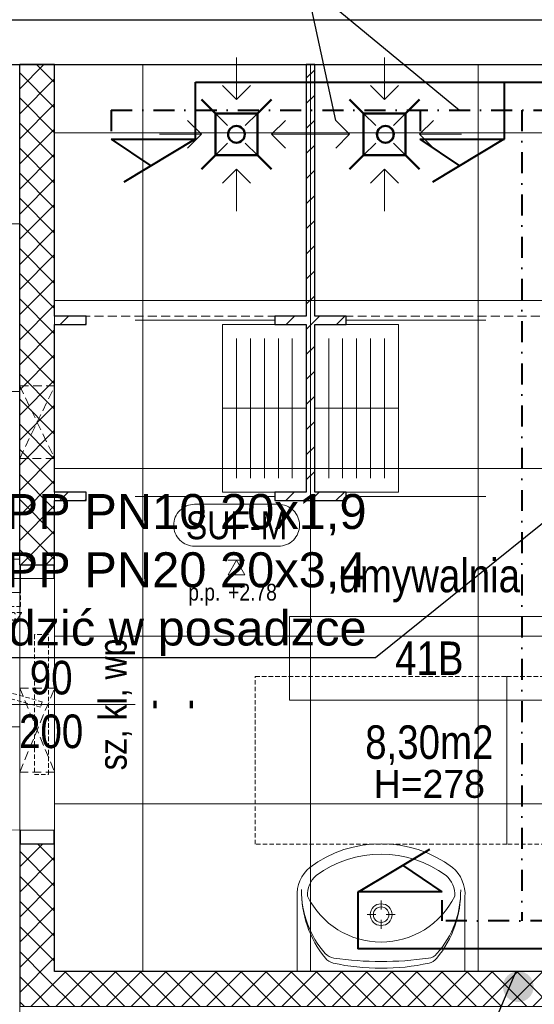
# Model space of a CAD drawing. Header units: millimetres. Extents: x -291747 to 77132, y 46721 to 203932.
# Tile 70 of 110: x 70717 to 70901, y 90918 to 91270. Entities that reach past the tile are written whole.
import ezdxf
from ezdxf.enums import TextEntityAlignment as Align
from ezdxf.lldxf.tags import DXFTag

# ---------------------------------------------------------------- set-up
doc = ezdxf.new("R2010")
doc.units = ezdxf.units.MM
doc.header["$MEASUREMENT"] = 0
doc.linetypes.add('DASHDOT', pattern=[1, 0.5, -0.25, 0, -0.25])
doc.linetypes.add('xreff_LSN_szatnie_PW_rzuty_14$0$HIDDEN2', pattern=[4.7625, 3.175, -1.5875])
doc.layers.get('0').update_dxf_attribs({"lineweight": 9})
doc.layers.get('Defpoints').update_dxf_attribs({"lineweight": 9})
for name, color, linetype, lineweight in [('FL-xref', 250, 'Continuous', 9), ('FL_Ciepła_woda-do odbiorników', 1, 'DASHDOT', 40), ('FL_ks_nad posadzka', 12, 'Continuous', 50), ('FL_ks_pod stropem', 190, 'Continuous', 50), ('FL_opisy_woda', 7, 'Continuous', 25), ('FL_Zimna_woda-do odbiorników', 5, 'SOLID', 40), ('xreff_LSN_szatnie_PW_rzuty_14$0$A drzwi płytowe', 252, 'Continuous', 9), ('xreff_LSN_szatnie_PW_rzuty_14$0$A drzwi samozamykacze', 252, 'Continuous', 9), ('xreff_LSN_szatnie_PW_rzuty_14$0$A hatch', 8, 'Continuous', 5), ('xreff_LSN_szatnie_PW_rzuty_14$0$A hatch ściany', 252, 'Continuous', 9), ('xreff_LSN_szatnie_PW_rzuty_14$0$A opis', 252, 'Continuous', 9), ('xreff_LSN_szatnie_PW_rzuty_14$0$A opis pom', 252, 'Continuous', 9), ('xreff_LSN_szatnie_PW_rzuty_14$0$A opis pom pow', 252, 'Continuous', 9), ('xreff_LSN_szatnie_PW_rzuty_14$0$A opis stolarka', 252, 'Continuous', 9), ('xreff_LSN_szatnie_PW_rzuty_14$0$A opis stolarka NWD typ', 252, 'Continuous', 9), ('xreff_LSN_szatnie_PW_rzuty_14$0$A opis stolarka NWD wyposażenie', 252, 'Continuous', 9), ('xreff_LSN_szatnie_PW_rzuty_14$0$A opis technologia', 8, 'Continuous', 13), ('xreff_LSN_szatnie_PW_rzuty_14$0$A otwory sciany dzialowe', 8, 'xreff_LSN_szatnie_PW_rzuty_14$0$HIDDEN2', 13), ('xreff_LSN_szatnie_PW_rzuty_14$0$A sufit', 252, 'Continuous', 9), ('xreff_LSN_szatnie_PW_rzuty_14$0$A sufit obrys', 252, 'Continuous', 9), ('xreff_LSN_szatnie_PW_rzuty_14$0$A sufit podwieszany opis', 8, 'Continuous', 13), ('xreff_LSN_szatnie_PW_rzuty_14$0$A wyposazenie meblowe', 8, 'Continuous', 9), ('xreff_LSN_szatnie_PW_rzuty_14$0$A wyposazenie sanitarne', 8, 'Continuous', 9), ('xreff_LSN_szatnie_PW_rzuty_14$0$A-Wall', 252, 'Continuous', 9)]:
    doc.layers.add(name, color=color, linetype=linetype, lineweight=lineweight)
doc.layers.add('xreff_LSN_szatnie_PW_rzuty_14$0$A opis ppoż drzwi', color=252, linetype='Continuous', lineweight=9, transparency=0.25)
doc.styles.get("Standard").update_dxf_attribs({"font": 'arial.ttf'})
doc.styles.add('xreff_LSN_szatnie_PW_rzuty_14$0$Standard', font='txt')
doc.styles.add('xreff_LSN_szatnie_PW_rzuty_14$0$STYL ASA', font='ARIALN.TTF')
tags = doc.linetypes.add('SOLID', pattern=[10, 10, 0]).pattern_tags.tags
tags[6:7] = [DXFTag(74, 4), DXFTag(75, 0), DXFTag(340, '0'), DXFTag(46, 0.0), DXFTag(50, 0.0), DXFTag(44, 0.0), DXFTag(45, 0.0)]
tags[4:5] = [DXFTag(74, 4), DXFTag(75, 0), DXFTag(340, '0'), DXFTag(46, 0.0), DXFTag(50, 0.0), DXFTag(44, 0.0), DXFTag(45, 0.0)]
doc.linetypes.add('xreff_LSN_szatnie_PW_rzuty_14$0$ZIGZAG', pattern='A,0.00254,-5.08,[131,ltypeshp.shx,S=5.08,R=0,X=-5.08,Y=0],-10.16,[131,ltypeshp.shx,S=5.08,R=180,X=5.08,Y=0],-5.08', length=20.32254)
doc.dimstyles.get("Standard").update_dxf_attribs({"dimtxt": 0.18, "dimasz": 0.18, "dimexe": 0.18, "dimexo": 0.0625, "dimgap": 0.09, "dimtad": 0, "dimtih": 1, "dimtoh": 1, "dimdec": 4, "dimzin": 0, "dimdsep": 46, "dimtxsty": 'Standard', "dimcen": 0.09, "dimadec": 0, "dimazin": 0, "dimtfac": 1, "dimtdec": 4, "dimtofl": 0, "dimtmove": 0, "dimatfit": 3, "dimfxl": 1, "dimtolj": 1, "dimtzin": 0, "dimarcsym": 0})
pattern_1 = [(45, (0, 0), (-4.49012806, 4.49012806), [])]

# ---------------------------------------------------------------- blocks, each defined once
blk = doc.blocks.new('xreff_LSN_szatnie_PW_rzuty_14$0$umywalka 60x45')
at = {"color": 0, "lineweight": -2, "ltscale": 0.15}
for p, q in [((-30, 0), (30, 0)), ((-30, 0), (-30, -26.7)), ((9.45, 0), (-9.45, 0)), ((30, 0), (30, -26.7)), ((-0.01, -15.32), (-0.01, -18.52)), ((-1.86, -20.37), (-5.07, -20.37)), ((5.04, -20.37), (1.84, -20.37)), ((-0.01, -22.22), (-0.01, -25.42))]:
    blk.add_line(p, q, dxfattribs=at)
at = {"ltscale": 0.15}
blk.add_lwpolyline([(-26.31, -26.95, 0.236063), (-23.21, -34.38, 0.329715), (23.21, -34.38, 0.236063), (26.31, -26.95, 0.623035)], format="xyb", close=True, dxfattribs=at)
blk.add_lwpolyline([(-30, -26.7, 0.239105), (-25.52, -37.28, 0.331406), (25.52, -37.28, 0.239105), (30, -26.7)], format="xyb", dxfattribs=at)
at = {"color": 0, "lineweight": -2, "ltscale": 0.15}
for radius in [3.89, 2.78]:
    blk.add_circle((-0.01, -20.37), radius, dxfattribs=at)
for centre, radius, start, end in [((-16.04, -7.93), 5, 102.694, 140.6648), ((-0.64, -76.32), 75.1, 89.4897, 102.694), ((0.57, -76.32), 75.1, 77.2285, 90.4328), ((16.06, -7.95), 5, 39.2578, 77.2285), ((9.28, -28.68), 37.74, 140.6648, 180.9072), ((5.44, -28.88), 33.9, 138.5245, 180.6767), ((-16.21, -9.73), 5, 97.8304, 138.5245), ((0.57, -131.79), 128.2, 90.245, 97.8304), ((-0.72, -131.79), 128.2, 82.0921, 89.6775), ((16.23, -9.76), 5, 41.398, 82.0921), ((-9.28, -28.67), 37.74, 359.0153, 39.2578), ((-5.45, -28.87), 33.9, 359.2458, 41.398)]:
    blk.add_arc(centre, radius, start, end, dxfattribs=at)
at = {"layer": 'Defpoints', "linetype": 'xreff_LSN_szatnie_PW_rzuty_14$0$HIDDEN2', "ltscale": 0.5}
blk.add_lwpolyline([(-45, -45.56), (45, -45.56), (45, -105.56), (-45, -105.56)], close=True, dxfattribs=at)
blk = doc.blocks.new('xreff_LSN_szatnie_PW_rzuty_14$0$kratka podlogowa')
at = {"linetype": 'ByBlock'}
for points in [[(0, 27.5), (0, 12.5)], [(-5, 17.5), (0, 12.5), (5, 17.5)], [(-7.5, 7.5), (-3.18, 3.18)], [(3.18, 3.18), (7.5, 7.5)], [(-17.5, 5), (-12.5, 0), (-17.5, -5)], [(17.5, 5), (12.5, 0), (17.5, -5)], [(-27.5, 0), (-12.5, 0)], [(-7.5, -7.5), (-3.18, -3.18)], [(3.18, -3.18), (7.5, -7.5)], [(27.5, 0), (12.5, 0)], [(-5, -17.5), (0, -12.5), (5, -17.5)], [(0, -27.5), (0, -12.5)]]:
    blk.add_lwpolyline(points, dxfattribs=at)
blk.add_lwpolyline([(-7.5, -7.5), (-7.5, 7.5), (7.5, 7.5), (7.5, -7.5)], close=True, dxfattribs=at)
blk.add_circle((0, 0), 3, dxfattribs=at)
blk = doc.blocks.new('xreff_LSN_szatnie_PW_rzuty_14$0$samozamykacz')
at = {"linetype": 'xreff_LSN_szatnie_PW_rzuty_14$0$HIDDEN2', "ltscale": 0.5}
for points in [[(10, -5), (60, -5), (60, 0), (10, 0)], [(25.86, -31.09), (34.04, -2.23), (35.96, -2.77), (27.78, -31.64)], [(0, -40), (0, -10), (-5, -10), (-5, -40)], [(-2.3, -24.02), (27.08, -30.11), (26.67, -32.07), (-2.7, -25.98)]]:
    blk.add_lwpolyline(points, close=True, dxfattribs=at)
at = {"insert": (1, -25), "char_height": 4, "attachment_point": 2, "rotation": 90, "style": 'xreff_LSN_szatnie_PW_rzuty_14$0$STYL ASA'}
blk.add_mtext_dynamic_manual_height_columns('\\pxqc;samozamykacz', width=75.7344, gutter_width=1, heights=[0], dxfattribs=at)
blk = doc.blocks.new('xreff_LSN_szatnie_PW_rzuty_14$0$lawka2')
blk.add_lwpolyline([(-30, 0), (30, 0), (30, 30), (-30, 30)], close=True)
at = {"lineweight": 9}
for points in [[(-25, 25), (25, 25)], [(-25, 20), (25, 20)], [(-25, 15), (25, 15)], [(-25, 10), (25, 10)], [(-25, 5), (25, 5)]]:
    blk.add_lwpolyline(points, dxfattribs=at)
at = {"layer": 'Defpoints'}
for points in [[(-30, 30), (0, 30), (0, 0), (-30, 0)], [(0, 30), (30, 30), (30, 0), (0, 0)]]:
    blk.add_lwpolyline(points, close=True, dxfattribs=at)
blk = doc.blocks.new('xreff_LSN_szatnie_PW_rzuty_14$0$środek')
blk.add_line((0, 0), (0, -10))
blk = doc.blocks.new('xreff_LSN_szatnie_PW_rzuty_14$0$ddtag_LEFT')
at = {"transparency": 33554687}
blk.add_lwpolyline([(-30, 0), (30, 0)], dxfattribs=at)
at = {"layer": 'xreff_LSN_szatnie_PW_rzuty_14$0$A opis stolarka NWD typ', "transparency": 33554687}
blk.add_lwpolyline([(-75, -15, -1), (-75, 15), (-45, 15, -1), (-45, -15)], format="xyb", close=True, dxfattribs=at)
at = {"ltscale": 0.1, "transparency": 33554687, "style": 'xreff_LSN_szatnie_PW_rzuty_14$0$STYL ASA'}
blk.add_attdef('DOORS:AKUSTYKA', text='', height=10, rotation=90, dxfattribs=at).set_placement((49, 0), align=Align.MIDDLE_CENTER)
blk.add_attdef('DOORS:SZEROKOŚĆ', text='', height=12, dxfattribs=at).set_placement((0, 0, 0), align=Align.BOTTOM_CENTER)
blk.add_attdef('DOORS:WYSOKOŚĆ', text='', height=12, dxfattribs=at).set_placement((0, -3.6, 0), align=Align.TOP_CENTER)
at = {"layer": 'xreff_LSN_szatnie_PW_rzuty_14$0$A opis ppoż drzwi', "ltscale": 0.1, "transparency": 33554687, "style": 'xreff_LSN_szatnie_PW_rzuty_14$0$STYL ASA'}
blk.add_attdef('DOORS:PPOŻ', text='', height=10, rotation=90, dxfattribs=at).set_placement((36, 0), align=Align.MIDDLE_CENTER)
at = {"layer": 'xreff_LSN_szatnie_PW_rzuty_14$0$A opis stolarka NWD typ', "ltscale": 0.1, "transparency": 33554687, "style": 'xreff_LSN_szatnie_PW_rzuty_14$0$STYL ASA'}
blk.add_attdef('DOORS:TYP', text='', height=12, dxfattribs=at).set_placement((-60, -2.4, 0), align=Align.BOTTOM_CENTER)
blk.add_attdef('DOORS:PODTYP', text='', height=12, dxfattribs=at).set_placement((-60, -1.2, 0), align=Align.TOP_CENTER)
at = {"layer": 'xreff_LSN_szatnie_PW_rzuty_14$0$A opis stolarka NWD wyposażenie', "ltscale": 0.1, "transparency": 33554687, "style": 'xreff_LSN_szatnie_PW_rzuty_14$0$STYL ASA'}
blk.add_attdef('DOORS:WYPOSAŻENIE', text='', height=10, rotation=90, dxfattribs=at).set_placement((22, 0), align=Align.MIDDLE_CENTER)
blk = doc.blocks.new('xreff_LSN_szatnie_PW_rzuty_14$0$tag wn')
blk.add_lwpolyline([(-25, -7.5), (25, -7.5), (25, 7.5), (-25, 7.5)], close=True)
at = {"style": 'xreff_LSN_szatnie_PW_rzuty_14$0$STYL ASA'}
blk.add_attdef('ROOM:NO', text='', height=6, dxfattribs=at).set_placement((0, 0), align=Align.MIDDLE_CENTER)
at = {"layer": 'xreff_LSN_szatnie_PW_rzuty_14$0$A opis pom pow', "style": 'xreff_LSN_szatnie_PW_rzuty_14$0$STYL ASA'}
blk.add_attdef('ROOM:AREA', text='', height=6, dxfattribs=at).set_placement((0, -15), align=Align.MIDDLE_CENTER)
blk = doc.blocks.new('xreff_LSN_szatnie_PW_rzuty_14$0$metka')
blk.add_lwpolyline([(-15, -7.5), (15, -7.5, 0.414214), (22.5, 0), (22.5, 0, 0.414214), (15, 7.5), (-15, 7.5, 0.414214), (-22.5, 0), (-22.5, 0, 0.414214)], format="xyb", close=True)
at = {"style": 'xreff_LSN_szatnie_PW_rzuty_14$0$STYL ASA'}
blk.add_attdef('DETAIL:NO', text='', height=10, dxfattribs=at).set_placement((0, 0), align=Align.MIDDLE_CENTER)
blk = doc.blocks.new('xreff_LSN_szatnie_PW_rzuty_14$0$Anno_Elevation_Label_8')
at = {"color": 0, "linetype": 'ByBlock'}
blk.add_line((-0.05, 0), (0.05, 0), dxfattribs=at)
blk.add_lwpolyline([(0, 0), (-0.05, -0.0866), (0.05, -0.0866)], close=True, dxfattribs=at)
at = {"color": 0, "linetype": 'ByBlock', "style": 'xreff_LSN_szatnie_PW_rzuty_14$0$STYL ASA'}
blk.add_attdef('PREFIX', text='', height=0.1, dxfattribs=at).set_placement((-0.0971, -0.2406), align=Align.RIGHT)
for tag, p in [('ELEVATION', (-0.05, -0.2406)), ('SUFFIX', (-0.05, -0.3811))]:
    blk.add_attdef(tag, p, '', height=0.1, dxfattribs=at)
blk = doc.blocks.new('xreff_LSN_szatnie_PW_rzuty_14')
at = {"layer": 'xreff_LSN_szatnie_PW_rzuty_14$0$A hatch', "linetype": 'Continuous', "lineweight": 5}
h = blk.add_hatch(dxfattribs=at)
h.set_pattern_fill('ANSI31', color=256, scale=2, angle=-360, style=0)
h.set_pattern_definition([(45, (0, 0), (-4.49012806, 4.49012806), [])])
h.paths.add_polyline_path([(70819.18, 91164.22), (70820.68, 91162.72), (70822.18, 91164.22), (70822.18, 91254.22), (70819.18, 91254.22)], flags=0)
h.paths.add_polyline_path([(70822.18, 91161.22), (70820.68, 91162.72), (70819.18, 91161.22), (70819.18, 91101.22), (70821.18, 91100.47), (70822.18, 91101.22)], flags=0)
h = blk.add_hatch(dxfattribs=at)
h.set_pattern_fill('ANSI31', color=256, scale=2, style=0)
h.set_pattern_definition(pattern_1)
h.paths.add_polyline_path([(70740.43, 91161.22), (70740.43, 91164.22), (70729.18, 91164.22), (70725.27, 91162.22), (70729.18, 91161.22)], flags=0)
h = blk.add_hatch(dxfattribs=at)
h.set_pattern_fill('ANSI31', color=256, scale=2, style=0)
h.set_pattern_definition(pattern_1)
h.paths.add_polyline_path([(70819.18, 91161.22), (70820.68, 91162.72), (70819.18, 91164.22), (70807.93, 91164.22), (70807.93, 91161.22)], flags=0)
h = blk.add_hatch(dxfattribs=at)
h.set_pattern_fill('ANSI31', color=256, scale=2, style=0)
h.set_pattern_definition(pattern_1)
h.paths.add_polyline_path([(70833.43, 91161.22), (70833.43, 91164.22), (70822.18, 91164.22), (70820.68, 91162.72), (70822.18, 91161.22)], flags=0)
h = blk.add_hatch(dxfattribs=at)
h.set_pattern_fill('ANSI31', color=256, scale=2, style=0)
h.set_pattern_definition(pattern_1)
h.paths.add_polyline_path([(70740.43, 91098.22), (70740.43, 91101.22), (70729.18, 91101.22), (70725.27, 91099.22), (70729.18, 91098.22)], flags=0)
h = blk.add_hatch(dxfattribs=at)
h.set_pattern_fill('ANSI31', color=256, scale=2, style=0)
h.set_pattern_definition(pattern_1)
h.paths.add_polyline_path([(70822.18, 91098.22), (70821.18, 91100.47), (70819.18, 91101.22), (70807.93, 91101.22), (70807.93, 91098.22)], flags=0)
h = blk.add_hatch(dxfattribs=at)
h.set_pattern_fill('ANSI31', color=256, scale=2, style=0)
h.set_pattern_definition(pattern_1)
h.paths.add_polyline_path([(70833.43, 91098.22), (70833.43, 91101.22), (70822.18, 91101.22), (70821.18, 91100.47), (70822.18, 91098.22)], flags=0)
at = {"layer": 'xreff_LSN_szatnie_PW_rzuty_14$0$A hatch ściany', "linetype": 'Continuous', "lineweight": 9}
h = blk.add_hatch(dxfattribs=at)
h.set_pattern_fill('ANSI37', color=256, scale=2, angle=-360, style=0)
h.set_pattern_definition([(45, (0, 0), (-4.49012806, 4.49012806), []), (135, (0, 0), (-4.49012806, -4.49012806), [])])
h.paths.add_polyline_path([(70729.18, 91098.22), (70725.27, 91099.22), (70716.68, 91098.22), (70716.68, 91075.28), (70729.18, 91075.28)], flags=0)
h.paths.add_polyline_path([(70729.18, 90975.28), (70716.68, 90975.28), (70716.68, 90917.22), (70729.18, 90929.72)], flags=0)
h.paths.add_polyline_path([(70716.68, 91161.22), (70725.27, 91162.22), (70729.18, 91164.22), (70729.18, 91254.22), (70716.68, 91254.22)], flags=0)
h.paths.add_polyline_path([(70729.18, 91161.22), (70725.27, 91162.22), (70716.68, 91161.22), (70716.68, 91098.22), (70725.27, 91099.22), (70729.18, 91101.22)], flags=0)
h = blk.add_hatch(dxfattribs=at)
h.set_pattern_fill('ANSI37', color=256, scale=2, style=0)
h.set_pattern_definition([(45, (0, 0), (-4.49012806, 4.49012806), []), (135, (0, 0), (-4.49012806, -4.49012806), [])])
h.paths.add_polyline_path([(70729.18, 90929.72), (70716.68, 90917.22), (71052.68, 90917.22), (71052.68, 90929.72)], flags=0)
at = {"layer": 'xreff_LSN_szatnie_PW_rzuty_14$0$A drzwi płytowe', "linetype": 'xreff_LSN_szatnie_PW_rzuty_14$0$ZIGZAG', "ltscale": 0.15, "transparency": 33554687}
for points in [[(70807.93, 91162.72), (70757.93, 91162.72)], [(70833.43, 91162.72), (70883.43, 91162.72)], [(70807.93, 91099.72), (70757.93, 91099.72)], [(70833.43, 91099.72), (70883.43, 91099.72)]]:
    blk.add_lwpolyline(points, dxfattribs=at)
at = {"layer": 'xreff_LSN_szatnie_PW_rzuty_14$0$A drzwi płytowe', "linetype": 'Continuous', "lineweight": 9, "ltscale": 0.2}
for points in [[(70728.93, 91070.28), (70728.93, 91075.28), (70716.93, 91075.28), (70716.93, 91070.28)], [(70728.93, 90980.28), (70728.93, 90975.28), (70716.93, 90975.28), (70716.93, 90980.28)]]:
    blk.add_lwpolyline(points, close=True, dxfattribs=at)
at = {"layer": 'xreff_LSN_szatnie_PW_rzuty_14$0$A drzwi płytowe', "linetype": 'Continuous', "lineweight": 9}
blk.add_lwpolyline([(70716.93, 91070.28), (70716.93, 91065.28), (70626.93, 91065.28), (70626.93, 91070.28)], close=True, dxfattribs=at)
at = {"layer": 'xreff_LSN_szatnie_PW_rzuty_14$0$A drzwi płytowe', "linetype": 'Continuous', "lineweight": 9, "ltscale": 0.2, "extrusion": (0, 0, -1)}
blk.add_arc((-70716.93, 91070.28), 90, 270, 0, dxfattribs=at)
at = {"layer": 'xreff_LSN_szatnie_PW_rzuty_14$0$A otwory sciany dzialowe'}
for points in [[(70716.68, 91139.2), (70729.18, 91139.2), (70729.18, 91113.2), (70716.68, 91113.2)], [(70716.68, 91031.12), (70729.18, 91031.12), (70729.18, 91001.12), (70716.68, 91001.12)]]:
    blk.add_lwpolyline(points, close=True, dxfattribs=at)
for points in [[(70716.68, 91113.2), (70729.18, 91139.2)], [(70716.68, 91139.2), (70729.18, 91113.2)], [(70716.68, 91001.12), (70729.18, 91031.12)], [(70716.68, 91031.12), (70729.18, 91001.12)]]:
    blk.add_lwpolyline(points, dxfattribs=at)
at = {"layer": 'xreff_LSN_szatnie_PW_rzuty_14$0$A sufit', "linetype": 'Continuous', "lineweight": 9}
for p, q in [((70716.68, 90717.22), (70716.68, 91254.22)), ((70760.68, 90929.72), (70760.68, 91254.22)), ((70820.68, 90929.72), (70820.68, 91254.22)), ((70880.68, 90929.72), (70880.68, 91254.22)), ((70729.18, 91229.72), (70912.18, 91229.72)), ((70476.68, 91197.22), (70716.68, 91197.22)), ((70729.18, 91169.72), (70912.18, 91169.72)), ((70476.68, 91137.22), (70716.68, 91137.22)), ((70729.18, 91109.72), (70912.18, 91109.72)), ((70476.68, 91077.22), (70716.68, 91077.22)), ((70729.18, 91049.72), (71052.68, 91049.72)), ((70476.68, 91017.22), (70716.68, 91017.22)), ((70729.18, 90989.72), (71052.68, 90989.72)), ((70729.18, 90929.72), (71052.68, 90929.72))]:
    blk.add_line(p, q, dxfattribs=at)
at = {"layer": 'xreff_LSN_szatnie_PW_rzuty_14$0$A sufit obrys'}
for points in [[(70716.68, 90917.22), (70716.68, 91226.22), (70716.68, 91254.22), (70524.68, 91254.22), (70524.68, 91226.22), (70476.68, 91226.22), (70476.68, 90717.22), (71052.68, 90717.22), (71052.68, 90917.22)], [(71052.68, 91098.22), (70912.18, 91098.22), (70912.18, 91254.22), (70729.18, 91254.22), (70729.18, 90929.72), (71052.68, 90929.72)]]:
    blk.add_lwpolyline(points, close=True, dxfattribs=at)
at = {"layer": 'xreff_LSN_szatnie_PW_rzuty_14$0$A wyposazenie sanitarne', "linetype": 'xreff_LSN_szatnie_PW_rzuty_14$0$HIDDEN2'}
for points in [[(70819.18, 91254.22), (70729.18, 91254.22), (70729.18, 91164.22), (70819.18, 91164.22)], [(70822.18, 91254.22), (70912.18, 91254.22), (70912.18, 91164.22), (70822.18, 91164.22)]]:
    blk.add_lwpolyline(points, close=True, dxfattribs=at)
at = {"layer": 'xreff_LSN_szatnie_PW_rzuty_14$0$A-Wall', "linetype": 'Continuous', "lineweight": 25}
for p, q in [((70702.68, 91270.22), (71184.68, 91270.22)), ((70702.68, 91254.22), (70716.68, 91254.22)), ((70716.68, 91254.22), (70729.18, 91254.22)), ((70729.18, 91254.22), (70716.68, 91254.22)), ((70716.68, 91075.28), (70716.68, 91254.22)), ((70729.18, 91254.22), (70819.18, 91254.22)), ((70729.18, 91164.22), (70729.18, 91254.22)), ((70819.18, 91254.22), (70822.18, 91254.22)), ((70822.18, 91254.22), (70819.18, 91254.22)), ((70819.18, 91254.22), (70819.18, 91164.22)), ((70822.18, 91254.22), (70912.18, 91254.22)), ((70822.18, 91164.22), (70822.18, 91254.22)), ((70740.43, 91164.22), (70729.18, 91164.22)), ((70740.43, 91161.22), (70740.43, 91164.22)), ((70819.18, 91164.22), (70807.93, 91164.22)), ((70807.93, 91164.22), (70807.93, 91161.22)), ((70833.43, 91164.22), (70822.18, 91164.22)), ((70833.43, 91161.22), (70833.43, 91164.22)), ((70729.18, 91101.22), (70729.18, 91161.22)), ((70729.18, 91161.22), (70740.43, 91161.22)), ((70807.93, 91161.22), (70819.18, 91161.22)), ((70819.18, 91161.22), (70819.18, 91101.22)), ((70822.18, 91101.22), (70822.18, 91161.22)), ((70822.18, 91161.22), (70833.43, 91161.22)), ((70740.43, 91101.22), (70729.18, 91101.22)), ((70740.43, 91098.22), (70740.43, 91101.22)), ((70819.18, 91101.22), (70807.93, 91101.22)), ((70807.93, 91101.22), (70807.93, 91098.22)), ((70833.43, 91101.22), (70822.18, 91101.22)), ((70833.43, 91098.22), (70833.43, 91101.22)), ((70729.18, 91075.28), (70729.18, 91098.22)), ((70729.18, 91098.22), (70740.43, 91098.22)), ((70807.93, 91098.22), (70822.18, 91098.22)), ((70822.18, 91098.22), (70833.43, 91098.22)), ((70716.68, 91075.28), (70729.18, 91075.28)), ((70729.18, 90975.28), (70716.68, 90975.28)), ((70716.68, 90975.28), (70716.68, 90917.22)), ((70729.18, 90929.72), (70729.18, 90975.28)), ((71052.68, 90929.72), (70729.18, 90929.72))]:
    blk.add_line(p, q, dxfattribs=at)
at = {"layer": 'xreff_LSN_szatnie_PW_rzuty_14$0$A drzwi płytowe', "linetype": 'Continuous', "lineweight": 9, "ltscale": 0.2, "extrusion": (0, 0, -1), "zscale": -1, "rotation": 270}
blk.add_blockref('xreff_LSN_szatnie_PW_rzuty_14$0$środek', (-70722.93, 91025.28), dxfattribs=at)
at = {"layer": 'xreff_LSN_szatnie_PW_rzuty_14$0$A drzwi samozamykacze', "rotation": 270}
blk.add_blockref('xreff_LSN_szatnie_PW_rzuty_14$0$samozamykacz', (70726.93, 91060.28), dxfattribs=at)
at = {"layer": 'xreff_LSN_szatnie_PW_rzuty_14$0$A opis pom', "linetype": 'Continuous', "lineweight": 9, "xscale": 2, "yscale": 2, "zscale": 2}
blk.add_blockref('xreff_LSN_szatnie_PW_rzuty_14$0$tag wn', (70863.17, 91041.8), dxfattribs=at).add_auto_attribs({'ROOM:NO': '41B', 'ROOM:AREA': '8,30m2'})
at = {"layer": 'xreff_LSN_szatnie_PW_rzuty_14$0$A opis stolarka', "linetype": 'Continuous', "lineweight": 9}
ref = blk.add_blockref('xreff_LSN_szatnie_PW_rzuty_14$0$ddtag_LEFT', (70727.93, 91025.28), dxfattribs=at)
ref.add_attrib('DOORS:WYPOSAŻENIE', 'sz, kl, wp', dxfattribs={"layer": 'xreff_LSN_szatnie_PW_rzuty_14$0$A opis stolarka NWD wyposażenie', "ltscale": 0.1, "height": 10, "rotation": 90, "style": 'xreff_LSN_szatnie_PW_rzuty_14$0$STYL ASA'}).set_placement((70749.93, 91025.28), align=Align.MIDDLE_CENTER)
ref.add_attrib('DOORS:TYP', 'Dwp-90', dxfattribs={"layer": 'xreff_LSN_szatnie_PW_rzuty_14$0$A opis stolarka NWD typ', "ltscale": 0.1, "height": 12, "style": 'xreff_LSN_szatnie_PW_rzuty_14$0$STYL ASA'}).set_placement((70667.93, 91022.88, 0), align=Align.BOTTOM_CENTER)
ref.add_attrib('DOORS:PODTYP', '200B', dxfattribs={"layer": 'xreff_LSN_szatnie_PW_rzuty_14$0$A opis stolarka NWD typ', "ltscale": 0.1, "height": 12, "style": 'xreff_LSN_szatnie_PW_rzuty_14$0$STYL ASA'}).set_placement((70667.93, 91024.08, 0), align=Align.TOP_CENTER)
ref.add_attrib('DOORS:SZEROKOŚĆ', '90', dxfattribs={"layer": '0', "ltscale": 0.1, "height": 12, "style": 'xreff_LSN_szatnie_PW_rzuty_14$0$STYL ASA'}).set_placement((70727.93, 91025.28, 0), align=Align.BOTTOM_CENTER)
ref.add_attrib('DOORS:WYSOKOŚĆ', '200', dxfattribs={"layer": '0', "ltscale": 0.1, "height": 12, "style": 'xreff_LSN_szatnie_PW_rzuty_14$0$STYL ASA'}).set_placement((70727.93, 91021.68, 0), align=Align.TOP_CENTER)
ref.add_attrib('DOORS:PPOŻ', '-', dxfattribs={"layer": 'xreff_LSN_szatnie_PW_rzuty_14$0$A opis ppoż drzwi', "ltscale": 0.1, "height": 10, "rotation": 90, "style": 'xreff_LSN_szatnie_PW_rzuty_14$0$STYL ASA'}).set_placement((70763.93, 91025.28), align=Align.MIDDLE_CENTER)
ref.add_attrib('DOORS:AKUSTYKA', '-', dxfattribs={"layer": '0', "ltscale": 0.1, "height": 10, "rotation": 90, "style": 'xreff_LSN_szatnie_PW_rzuty_14$0$STYL ASA'}).set_placement((70776.93, 91025.28), align=Align.MIDDLE_CENTER)
at = {"layer": 'xreff_LSN_szatnie_PW_rzuty_14$0$A sufit podwieszany opis', "linetype": 'Continuous', "lineweight": 13}
blk.add_blockref('xreff_LSN_szatnie_PW_rzuty_14$0$metka', (70794.25, 91089.38), dxfattribs=at).add_auto_attribs({'DETAIL:NO': 'SUF-M'})
at = {"layer": 'xreff_LSN_szatnie_PW_rzuty_14$0$A sufit podwieszany opis', "linetype": 'Continuous', "lineweight": 13, "xscale": 60, "yscale": 60, "zscale": 60}
blk.add_blockref('xreff_LSN_szatnie_PW_rzuty_14$0$Anno_Elevation_Label_8', (70794.25, 91076.88, 278), dxfattribs=at).add_auto_attribs({'PREFIX': 'p.p.', 'ELEVATION': '+2.78'})
at = {"layer": 'xreff_LSN_szatnie_PW_rzuty_14$0$A wyposazenie meblowe', "xscale": -1, "rotation": 90}
blk.add_blockref('xreff_LSN_szatnie_PW_rzuty_14$0$lawka2', (70819.18, 91131.22), dxfattribs=at)
at = {"layer": 'xreff_LSN_szatnie_PW_rzuty_14$0$A wyposazenie meblowe', "rotation": 270}
blk.add_blockref('xreff_LSN_szatnie_PW_rzuty_14$0$lawka2', (70822.18, 91131.22), dxfattribs=at)
at = {"layer": 'xreff_LSN_szatnie_PW_rzuty_14$0$A wyposazenie sanitarne', "xscale": -1}
blk.add_blockref('xreff_LSN_szatnie_PW_rzuty_14$0$kratka podlogowa', (70794.18, 91229.22), dxfattribs=at)
at = {"layer": 'xreff_LSN_szatnie_PW_rzuty_14$0$A wyposazenie sanitarne'}
blk.add_blockref('xreff_LSN_szatnie_PW_rzuty_14$0$kratka podlogowa', (70847.18, 91229.22), dxfattribs=at)
at = {"layer": 'xreff_LSN_szatnie_PW_rzuty_14$0$A wyposazenie sanitarne', "rotation": 179.9999999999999}
for p in [(70845.93, 90929.72), (70935.93, 90929.72)]:
    blk.add_blockref('xreff_LSN_szatnie_PW_rzuty_14$0$umywalka 60x45', p, dxfattribs=at)
at = {"layer": 'xreff_LSN_szatnie_PW_rzuty_14$0$A opis', "linetype": 'Continuous', "lineweight": 9, "insert": (70863.17, 90996.8), "char_height": 10, "attachment_point": 5, "style": 'xreff_LSN_szatnie_PW_rzuty_14$0$Standard'}
blk.add_mtext_dynamic_manual_height_columns('\\A1;\\pxqc;H=278', width=72.7481, gutter_width=1, heights=[0], dxfattribs=at)
at = {"layer": 'xreff_LSN_szatnie_PW_rzuty_14$0$A opis technologia', "insert": (70863.17, 91061.8), "char_height": 12, "attachment_point": 8, "style": 'xreff_LSN_szatnie_PW_rzuty_14$0$STYL ASA'}
blk.add_mtext_dynamic_manual_height_columns('umywalnia', width=132.7983, gutter_width=1, heights=[0], dxfattribs=at)
blk = doc.blocks.new('wpust')
for p, q in [((5462.5, 499.5), (5467.5, 494.5)), ((5482.5, 494.5), (5487.5, 499.5)), ((5462.5, 474.5), (5467.5, 479.5)), ((5482.5, 479.5), (5487.5, 474.5))]:
    blk.add_line(p, q)
blk.add_lwpolyline([(5467.5, 494.5), (5482.5, 494.5), (5482.5, 479.5), (5467.5, 479.5)], close=True)

msp = doc.modelspace()

# ---------------------------------------------------------------- block references
at = {"layer": 'FL-xref'}
msp.add_blockref('xreff_LSN_szatnie_PW_rzuty_14', (0, 0), dxfattribs=at)

# ---------------------------------------------------------------- next in the draw order: hatches: boundary and pattern name
at = {"layer": 'FL_ks_nad posadzka'}
msp.add_hatch(color=256, dxfattribs=at).paths.add_polyline_path([(70894.99, 90929.83, 1), (70894.99, 90918.83, 1)])

# ---------------------------------------------------------------- next in the draw order: linework, layer by layer
at = {"layer": 'FL_Ciepła_woda-do odbiorników', "ltscale": 15}
for p, q in [((70749.44, 91237.88), (70928.78, 91237.88)), ((70749.44, 91237.88), (70749.44, 91227.48)), ((70859.84, 91237.88), (70859.84, 91227.48)), ((70896.2, 91237.88), (70896.2, 90947.83)), ((70867.77, 90947.83), (70867.77, 90958.23)), ((70952.1, 90947.83), (70867.77, 90947.83))]:
    msp.add_line(p, q, dxfattribs=at)
at = {"layer": 'FL_ks_pod stropem'}
for centre in [(70794.18, 91229.22), (70847.48, 91229.22)]:
    msp.add_circle(centre, 3, dxfattribs=at)
at = {"layer": 'FL_opisy_woda'}
msp.add_line((70819.14, 91283.1), (70874, 91237.88), dxfattribs=at)
at = {"layer": 'FL_Zimna_woda-do odbiorników'}
for p, q in [((70779.6, 91247.86), (70934.19, 91247.86)), ((70779.6, 91227.49), (70779.6, 91247.86)), ((70890, 91227.49), (70890, 91247.86)), ((70749.43, 91227.48), (70779.6, 91227.49)), ((70749.43, 91227.48), (70763.55, 91217.96)), ((70779.43, 91227.49), (70753.89, 91212.16)), ((70859.82, 91227.48), (70890, 91227.49)), ((70859.82, 91227.48), (70873.95, 91217.96)), ((70889.82, 91227.49), (70864.28, 91212.16)), ((70837.79, 90958.21), (70863.32, 90973.54)), ((70867.79, 90958.23), (70853.66, 90967.74)), ((70867.79, 90958.23), (70837.61, 90958.21)), ((70837.61, 90958.21), (70837.61, 90937.84)), ((70921.94, 90937.84), (70837.61, 90937.84))]:
    msp.add_line(p, q, dxfattribs=at)

# ---------------------------------------------------------------- next in the draw order: block references
at = {"layer": 'FL_ks_nad posadzka'}
for p in [(65319.18, 90742.22), (65372.18, 90742.22)]:
    msp.add_blockref('wpust', p, dxfattribs=at)

# ---------------------------------------------------------------- next in the draw order: texts
at = {"layer": 'FL_opisy_woda', "insert": (70840.74, 91042.6), "char_height": 12.5, "attachment_point": 9}
msp.add_mtext('zw PP PN10 20x1,9\\Pcw PP PN20 20x3,4\\Pprowadzić w posadzce\\P', dxfattribs=at)

# ---------------------------------------------------------------- next in the draw order: leaders
at = {"layer": 'FL_opisy_woda', "annotation_type": 0, "has_hookline": 1, "hookline_direction": 1}
for points, text_width in [([(70829.68, 91234.22), (70819.14, 91283.1), (70816.64, 91283.1)], 154.06), ([(70908.5, 91094), (70843.87, 91041.97), (70841.37, 91041.97)], 173.64), ([(70894.14, 90929.72), (70811.68, 90734.48), (70809.18, 90734.48)], 300.1)]:
    msp.add_leader(points, dimstyle='Standard', override={"dimtxt": 2.5, "dimasz": 2.5, "dimexe": 1.25, "dimexo": 0.625, "dimgap": 0.625, "dimtad": 1, "dimtih": 0, "dimtoh": 0, "dimdec": 2, "dimzin": 8, "dimdsep": 44, "dimcen": 2.5, "dimtdec": 2, "dimtofl": 1, "dimldrblk": 'None', "dimtolj": 0, "dimtzin": 8}, dxfattribs=dict(at, text_width=text_width))

doc.saveas('drawing.dxf')
